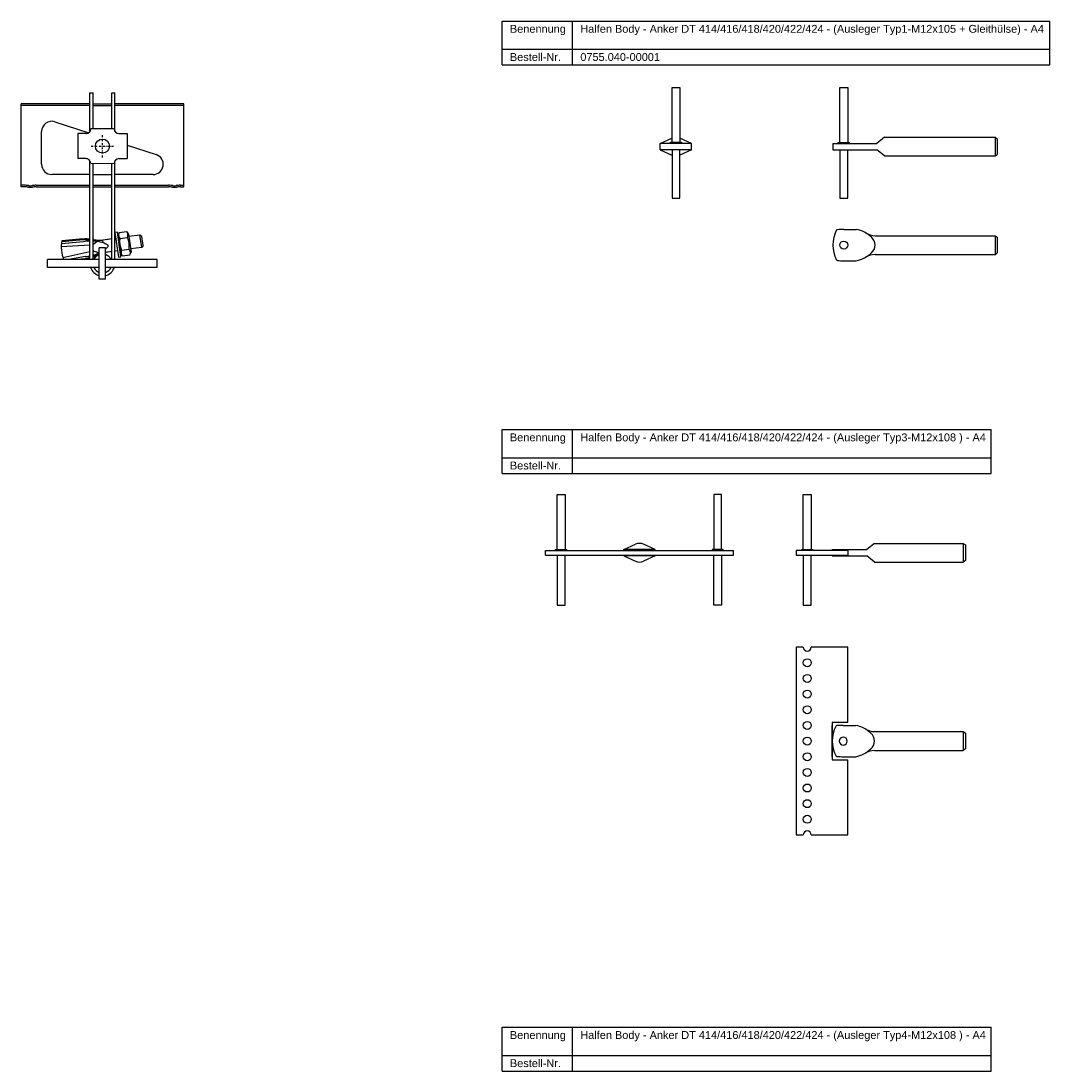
# Model space of a CAD drawing. Header units: millimetres. Extents: x 2245 to 3626, y -1202 to 170.
# Tile 4 of 4: x 2969 to 3626, y -500 to 170. Entities that reach past the tile are written whole.
import ezdxf

# ---------------------------------------------------------------- set-up
doc = ezdxf.new("R2010")
doc.units = ezdxf.units.MM
doc.header["$LTSCALE"] = 10
doc.linetypes.add('STRICHPUNKT2', pattern=[0.5, 0.25, -0.125, 0, -0.125])
doc.layers.add('HALFEN', color=2, linetype='Continuous')
doc.styles.add('ARIAL50', font='ARIAL.TTF', dxfattribs={"height": 5})

msp = doc.modelspace()

# ---------------------------------------------------------------- linework, layer by layer
at = {"layer": 'HALFEN'}
for p, q in [((3275.71, 170.28), (3625.57, 170.28)), ((3275.71, 142.28), (3275.71, 170.28)), ((3320.67, 142.28), (3320.67, 170.28)), ((3625.57, 142.28), (3625.57, 170.28)), ((3275.71, 152.28), (3625.57, 152.28)), ((3275.71, 142.28), (3625.57, 142.28)), ((3384.22, 92.78), (3384.22, 127.78)), ((3384.22, 127.78), (3389.22, 127.78)), ((3389.22, 127.78), (3389.22, 92.78)), ((3491.4, 92.75), (3491.4, 127.75)), ((3491.4, 127.75), (3496.4, 127.75)), ((3496.4, 127.75), (3496.4, 92.75)), ((3012.53, 99.69), (3012.53, 124.36)), ((3012.53, 124.36), (3014.53, 124.36)), ((3014.53, 101.36), (3014.53, 124.36)), ((3026.53, 101.35), (3026.53, 124.36)), ((3026.53, 124.36), (3028.53, 124.36)), ((3028.53, 99.7), (3028.53, 124.36)), ((2968.53, 64.35), (2968.53, 117.35)), ((3012.53, 117.35), (2968.53, 117.35)), ((3012.53, 116.35), (2968.53, 116.35)), ((3014.53, 117.35), (3026.53, 117.35)), ((3014.53, 116.35), (3026.53, 116.35)), ((3072.53, 117.35), (3028.53, 117.35)), ((3072.53, 116.35), (3028.53, 116.35)), ((3072.53, 64.35), (3072.53, 117.35)), ((2990.22, 105.9), (3011.75, 98.9)), ((3028.04, 101.35), (3013.04, 101.36)), ((2981.71, 78.72), (2981.71, 99.72)), ((3004.83, 98.37), (3004.81, 82.37)), ((3010.04, 98.37), (3004.83, 98.37)), ((3031.04, 98.35), (3036.25, 98.35)), ((3036.25, 98.35), (3036.23, 82.35)), ((3376.72, 92.08), (3384.21, 95.53)), ((3396.72, 92.08), (3389.23, 95.53)), ((3519.9, 96.05), (3514.9, 92.05)), ((3519.9, 96.05), (3590.5, 96.05)), ((3590.5, 96.05), (3590.5, 84.05)), ((3590.5, 96.05), (3591.9, 95.05)), ((3591.9, 95.05), (3591.9, 85.05)), ((3036.24, 90.95), (3054.85, 84.9)), ((3376.72, 88.08), (3376.72, 92.08)), ((3396.72, 92.08), (3376.72, 92.08)), ((3396.72, 88.08), (3376.72, 88.08)), ((3376.72, 88.08), (3384.21, 84.63)), ((3383.22, 92.08), (3383.22, 92.78)), ((3383.22, 92.78), (3390.22, 92.78)), ((3384.22, 88.08), (3384.22, 57.08)), ((3389.22, 57.08), (3389.22, 88.08)), ((3396.72, 88.08), (3389.23, 84.63)), ((3390.22, 92.78), (3390.22, 92.08)), ((3396.72, 88.08), (3396.72, 92.08)), ((3486.9, 92.05), (3514.9, 92.05)), ((3486.9, 92.05), (3486.9, 88.05)), ((3486.9, 88.05), (3514.9, 88.05)), ((3490.4, 92.05), (3490.4, 92.75)), ((3490.4, 92.75), (3497.4, 92.75)), ((3491.4, 88.05), (3491.4, 57.05)), ((3496.4, 57.05), (3496.4, 88.05)), ((3497.4, 92.75), (3497.4, 92.05)), ((3519.9, 84.05), (3514.9, 88.05)), ((3010.02, 82.37), (3004.81, 82.37)), ((3012.53, 17.86), (3012.53, 81.01)), ((3028.53, 17.86), (3028.53, 81.02)), ((3031.02, 82.35), (3036.23, 82.35)), ((3519.9, 84.05), (3590.5, 84.05)), ((3590.5, 84.05), (3591.9, 85.05)), ((3013.02, 79.36), (3028.02, 79.35)), ((3014.53, 17.86), (3014.53, 79.36)), ((3026.53, 17.86), (3026.53, 79.35)), ((3012.53, 72.22), (2988.21, 72.22)), ((3014.53, 72.22), (3026.53, 72.22)), ((3052.85, 72.22), (3028.53, 72.22)), ((2970.78, 65.35), (2968.53, 65.35)), ((2970.78, 64.35), (2968.53, 64.35)), ((2978.28, 65.35), (3012.53, 65.35)), ((2978.28, 64.35), (3012.53, 64.35)), ((3014.53, 65.35), (3026.53, 65.35)), ((3014.53, 64.35), (3026.53, 64.35)), ((3028.53, 65.35), (3062.78, 65.35)), ((3028.53, 64.35), (3062.78, 64.35)), ((3070.28, 65.35), (3072.53, 65.35)), ((3070.28, 64.35), (3072.53, 64.35)), ((3384.22, 57.08), (3389.22, 57.08)), ((3491.4, 57.05), (3496.4, 57.05)), ((3030.11, 35.42), (3028.53, 35.2)), ((3028.53, 35.2), (3030.76, 19.36)), ((3032.34, 19.58), (3030.11, 35.42)), ((3031.16, 35.07), (3030.42, 33.25)), ((3031.16, 35.07), (3035.94, 35.75)), ((3035.94, 35.75), (3037.15, 34.19)), ((3037.15, 34.19), (3038.77, 22.7)), ((3044.46, 33.56), (3037.38, 32.56)), ((3045.58, 25.64), (3044.46, 33.56)), ((3045.59, 32.71), (3044.46, 33.56)), ((3493.9, 37.14), (3501.9, 37.14)), ((3012.53, 27.17), (2994.26, 26)), ((3008.37, 29.29), (2994.34, 27.86)), ((3005.92, 30.92), (2994.5, 29.85)), ((3005.98, 30.22), (2994.56, 29.14)), ((3017.58, 29.57), (3014.53, 27.58)), ((3017.58, 29.57), (3014.53, 27.58)), ((3017.58, 29.57), (3014.53, 27.58)), ((3017.58, 29.57), (3014.53, 27.58)), ((3016.56, 29.66), (3017.58, 29.57)), ((3016.56, 29.66), (3017.58, 29.57)), ((3016.56, 29.66), (3017.58, 29.57)), ((3016.56, 29.66), (3017.58, 29.57)), ((3026.53, 31.04), (3020.7, 30.22)), ((3020.92, 28.61), (3020.7, 30.22)), ((3020.94, 28.51), (3020.84, 29.23)), ((3026.53, 31.04), (3023.03, 30.55)), ((3026.53, 31.04), (3023.03, 30.55)), ((3029.06, 31.39), (3028.53, 31.32)), ((3030.4, 33.4), (3032.01, 21.91)), ((3031.68, 31.36), (3036.46, 32.03)), ((3046.43, 26.76), (3045.59, 32.71)), ((3513.91, 33.14), (3590.5, 33.14)), ((3590.5, 33.14), (3590.5, 21.14)), ((3590.5, 33.14), (3591.9, 32.14)), ((3591.9, 32.14), (3591.9, 22.14)), ((3012.53, 22.85), (2995.23, 19.06)), ((3014.53, 23.8), (3014.6, 23.3)), ((3014.53, 23.8), (3014.6, 23.3)), ((3014.53, 23.8), (3014.6, 23.3)), ((3014.53, 23.8), (3014.6, 23.3)), ((3014.6, 23.3), (3014.53, 23.29)), ((3014.6, 23.3), (3014.53, 23.29)), ((3014.6, 23.3), (3014.53, 23.29)), ((3014.6, 23.3), (3014.53, 23.29)), ((3018.03, 22.25), (3014.6, 23.3)), ((3018.03, 22.25), (3014.6, 23.3)), ((3018.03, 22.25), (3014.6, 23.3)), ((3018.53, 22.09), (3014.6, 23.3)), ((3017.68, 21.69), (3018.53, 22.02)), ((3017.68, 21.69), (3018.03, 21.83)), ((3017.68, 21.69), (3018.03, 21.83)), ((3017.68, 21.69), (3018.03, 21.83)), ((3018.53, 5.36), (3018.53, 25.36)), ((3022.53, 25.36), (3018.53, 25.36)), ((3022.53, 25.36), (3018.53, 25.36)), ((3022.53, 5.36), (3022.53, 25.36)), ((3026.53, 22.96), (3022.53, 22.4)), ((3026.53, 22.96), (3023.03, 22.47)), ((3026.53, 22.96), (3023.03, 22.47)), ((3030.18, 23.47), (3028.53, 23.24)), ((3033.25, 20.2), (3032.03, 21.76)), ((3032.73, 23.92), (3037.51, 24.59)), ((3033.25, 20.2), (3038.03, 20.88)), ((3038.03, 20.88), (3038.77, 22.7)), ((3045.58, 25.64), (3038.5, 24.64)), ((3046.43, 26.76), (3045.58, 25.64)), ((3513.91, 21.14), (3590.5, 21.14)), ((3590.5, 21.14), (3591.9, 22.14)), ((3018.53, 17.86), (2985.53, 17.86)), ((2985.53, 12.86), (2985.53, 17.86)), ((3009.71, 19.78), (2998.97, 17.86)), ((3007.67, 18.24), (3005.64, 17.86)), ((3055.53, 17.86), (3022.53, 17.86)), ((3030.76, 19.36), (3032.34, 19.58)), ((3055.53, 12.86), (3055.53, 17.86)), ((3493.9, 17.14), (3501.9, 17.14)), ((3018.53, 12.86), (2985.53, 12.86)), ((3055.53, 12.86), (3022.53, 12.86)), ((3022.53, 5.36), (3018.53, 5.36)), ((3275.71, -90.7), (3588, -90.7)), ((3275.71, -118.7), (3275.71, -90.7)), ((3320.67, -118.7), (3320.67, -90.7)), ((3588, -118.7), (3588, -90.7)), ((3275.71, -108.7), (3588, -108.7)), ((3275.71, -118.7), (3588, -118.7)), ((3310.91, -167.24), (3310.91, -132.24)), ((3310.91, -132.24), (3315.91, -132.24)), ((3315.91, -132.24), (3315.91, -167.24)), ((3415.91, -132.24), (3410.91, -132.24)), ((3410.91, -132.24), (3410.91, -167.24)), ((3415.91, -167.24), (3415.91, -132.24)), ((3468.06, -167.24), (3468.06, -132.24)), ((3468.06, -132.24), (3473.06, -132.24)), ((3473.06, -132.24), (3473.06, -167.24)), ((3309.91, -167.94), (3309.91, -167.24)), ((3309.91, -167.24), (3316.91, -167.24)), ((3316.91, -167.24), (3316.91, -167.94)), ((3353.41, -167.44), (3360.9, -163.99)), ((3353.41, -167.94), (3353.41, -167.44)), ((3373.41, -167.44), (3353.41, -167.44)), ((3373.41, -167.44), (3365.92, -163.99)), ((3373.41, -167.94), (3373.41, -167.44)), ((3416.91, -167.24), (3409.91, -167.24)), ((3409.91, -167.24), (3409.91, -167.94)), ((3416.91, -167.94), (3416.91, -167.24)), ((3467.06, -167.94), (3467.06, -167.24)), ((3467.06, -167.24), (3474.06, -167.24)), ((3474.06, -167.24), (3474.06, -167.94)), ((3486.56, -167.44), (3508.56, -167.44)), ((3486.56, -167.44), (3486.56, -167.94)), ((3513.56, -163.44), (3508.56, -167.44)), ((3513.56, -163.44), (3570.16, -163.44)), ((3570.16, -163.44), (3570.16, -175.44)), ((3570.16, -163.44), (3571.56, -164.44)), ((3571.56, -164.44), (3571.56, -174.44)), ((3303.41, -170.94), (3303.41, -167.94)), ((3303.41, -167.94), (3423.41, -167.94)), ((3303.41, -170.94), (3423.41, -170.94)), ((3310.91, -170.94), (3310.91, -202.94)), ((3315.91, -202.94), (3315.91, -170.94)), ((3353.41, -171.44), (3353.41, -170.94)), ((3373.41, -171.44), (3353.41, -171.44)), ((3353.41, -171.44), (3360.9, -174.89)), ((3373.41, -171.44), (3365.92, -174.89)), ((3373.41, -171.44), (3373.41, -170.94)), ((3410.91, -202.94), (3410.91, -170.94)), ((3415.91, -170.94), (3415.91, -202.94)), ((3423.41, -170.94), (3423.41, -167.94)), ((3496.56, -167.94), (3463.56, -167.94)), ((3463.56, -167.94), (3463.56, -170.94)), ((3463.56, -170.94), (3496.56, -170.94)), ((3468.06, -170.94), (3468.06, -202.94)), ((3473.06, -202.94), (3473.06, -170.94)), ((3486.56, -170.94), (3486.56, -171.44)), ((3486.56, -171.44), (3508.56, -171.44)), ((3496.56, -167.94), (3496.56, -170.94)), ((3513.56, -175.44), (3508.56, -171.44)), ((3513.56, -175.44), (3570.16, -175.44)), ((3571.56, -174.44), (3570.16, -175.44)), ((3310.91, -202.94), (3315.91, -202.94)), ((3415.91, -202.94), (3410.91, -202.94)), ((3468.06, -202.94), (3473.06, -202.94)), ((3468.01, -229.71), (3463.56, -229.71)), ((3463.56, -229.71), (3463.56, -349.71)), ((3496.56, -229.71), (3473.11, -229.71)), ((3496.56, -277.71), (3496.56, -229.71)), ((3486.56, -277.71), (3486.56, -301.71)), ((3486.56, -277.71), (3496.56, -277.71)), ((3486.56, -299.71), (3486.56, -279.71)), ((3493.56, -279.71), (3501.56, -279.71)), ((3513.57, -283.71), (3570.16, -283.71)), ((3570.16, -283.71), (3570.16, -295.71)), ((3570.16, -283.71), (3571.56, -284.71)), ((3571.56, -284.71), (3571.56, -294.71)), ((3571.56, -294.71), (3570.16, -295.71)), ((3486.56, -301.71), (3496.56, -301.71)), ((3493.56, -299.71), (3501.56, -299.71)), ((3496.56, -349.71), (3496.56, -301.71)), ((3513.57, -295.71), (3570.16, -295.71)), ((3463.56, -349.71), (3468.01, -349.71)), ((3473.11, -349.71), (3496.56, -349.71)), ((3275.71, -472.5), (3588, -472.5)), ((3275.71, -500.5), (3275.71, -472.5)), ((3320.67, -500.5), (3320.67, -472.5)), ((3588, -500.5), (3588, -472.5)), ((3275.71, -490.5), (3588, -490.5)), ((3275.71, -500.5), (3588, -500.5))]:
    msp.add_line(p, q, dxfattribs=at)
at = {"layer": 'HALFEN', "color": 1, "linetype": 'STRICHPUNKT2', "ltscale": 0.5}
for p, q in [((3020.53, 83.11), (3020.53, 97.61)), ((3013.28, 90.36), (3027.78, 90.36))]:
    msp.add_line(p, q, dxfattribs=at)
at = {"layer": 'HALFEN'}
for centre, radius in [((3020.53, 90.36), 4.5), ((3493.9, 27.14), 2.55), ((3470.56, -239.71), 2.55), ((3470.56, -249.71), 2.55), ((3470.56, -259.71), 2.55), ((3470.56, -269.71), 2.55), ((3470.56, -279.71), 2.55), ((3470.56, -289.71), 2.55), ((3470.56, -299.71), 2.55), ((3470.56, -309.71), 2.55), ((3470.56, -319.71), 2.55), ((3470.56, -329.71), 2.55), ((3470.56, -339.71), 2.55)]:
    msp.add_circle(centre, radius, dxfattribs=at)
for centre, radius, start, end in [((2988.21, 99.72), 6.5, 72, 180), ((3010.04, 101.37), 3, 269.95559, 359.95559), ((3031.04, 101.35), 3, 179.95559, 269.95559), ((3386.72, 90.08), 6, 114.62432, 114.72996), ((3386.72, 90.08), 6, 65.27004, 65.37568), ((3493.9, 90.05), 6, 114.62432, 114.72996), ((3493.9, 90.05), 6, 65.27004, 65.37568), ((3010.02, 79.37), 3, 359.95559, 89.95559), ((3031.02, 79.35), 3, 89.95559, 179.95559), ((3052.85, 78.72), 6.5, 270, 72), ((3386.72, 90.08), 6, 245.27004, 245.37568), ((3386.72, 90.08), 6, 294.62432, 294.72996), ((3493.9, 90.05), 6, 245.27004, 245.37568), ((3493.9, 90.05), 6, 294.62432, 294.72996), ((2988.21, 78.72), 6.5, 180, 270), ((2970.78, 49.35), 16, 80.36636, 90), ((2970.78, 49.35), 15, 80.36636, 90), ((2974.53, 71.44), 7.41, 260.36636, 279.63364), ((2974.53, 71.44), 6.41, 260.36636, 279.63364), ((2978.28, 49.35), 16, 90, 99.63364), ((2978.28, 49.35), 15, 90, 99.63364), ((3062.78, 49.35), 16, 80.36636, 90), ((3062.78, 49.35), 15, 80.36636, 90), ((3066.53, 71.44), 7.41, 260.36636, 279.63364), ((3066.53, 71.44), 6.41, 260.36636, 279.63364), ((3070.28, 49.35), 16, 90, 99.63364), ((3070.28, 49.35), 15, 90, 99.63364), ((3034.13, 33.6), 3.32, 162.43847, 222.43847), ((3033.49, 33.51), 3.32, 333.56153, 33.56153), ((3507.45, 27.14), 20.55, 153.10667, 206.89333), ((3490.01, 35.98), 1, 95.71948, 153.10667), ((3493.24, 3.76), 33.38, 88.87071, 95.71948), ((3498.43, 18.74), 18.71, 45.68888, 79.34138), ((3514.6, 46.69), 13.57, 240.09537, 267.05052), ((3021.06, 26.23), 26.8, 172.24397, 198.21103), ((3009.93, -11.23), 42.29, 86.47165, 95.44157), ((3010.09, -0.15), 30.65, 85.43459, 97.65576), ((3014.39, -13.98), 43.69, 92.44132, 97.9226), ((3009.93, -11.23), 42.29, 83.07738, 83.75165), ((3009.93, -11.23), 42.29, 83.07738, 83.75165), ((3009.93, -11.23), 42.29, 83.07738, 83.75165), ((3009.93, -11.23), 42.29, 83.07738, 83.75165), ((3010.09, -0.15), 30.65, 63.44584, 81.67144), ((3014.39, -13.98), 43.69, 87.15167, 89.81779), ((3014.39, -13.98), 43.69, 87.15167, 89.81779), ((3014.39, -13.98), 43.69, 87.15167, 89.81779), ((3014.39, -13.98), 43.69, 87.15167, 89.81779), ((3019.76, 50.74), 20.54, 256.67305, 272.61653), ((3010.09, -0.15), 30.65, 63.44584, 65.02826), ((3010.09, -0.15), 30.65, 63.44584, 65.02826), ((3023.62, 26.69), 0.594, 357.93529, 73.26541), ((3023.62, 26.69), 0.594, 357.93529, 73.26541), ((3023.62, 26.69), 0.594, 357.93529, 73.26541), ((3043.91, 29.28), 12.4, 170.38303, 205.61697), ((3025.28, 26.67), 12.4, 350.38303, 25.61697), ((3507.47, 27.14), 6.43, 308.92503, 51.07497), ((3003.57, 63.04), 43.69, 278.0774, 281.83857), ((3003.24, 48.57), 30.65, 291.60765, 299.91754), ((3003.57, 63.04), 43.69, 284.53264, 288.84833), ((3003.57, 63.04), 43.69, 284.53264, 288.84833), ((3003.57, 63.04), 43.69, 284.53264, 288.84833), ((3003.57, 63.04), 43.69, 284.53264, 288.84833), ((3000.03, 59.17), 42.29, 290.04791, 292.92262), ((3000.03, 59.17), 42.29, 290.04791, 292.92262), ((3000.03, 59.17), 42.29, 290.04791, 292.92262), ((3000.03, 59.17), 42.29, 290.04791, 292.92262), ((3020.53, 15.36), 6, 109.47122, 155.37568), ((3026.56, 2.31), 20.54, 113.02649, 119.32695), ((3003.24, 48.57), 30.65, 308.99536, 312.55416), ((3020.53, 15.36), 6, 24.62432, 70.52878), ((3003.24, 48.57), 30.65, 310.20847, 312.55416), ((3003.24, 48.57), 30.65, 310.20847, 312.55416), ((3023.65, 26.49), 0.594, 302.73459, 18.06471), ((3023.65, 26.49), 0.594, 302.73459, 18.06471), ((3023.65, 26.49), 0.594, 302.73459, 18.06471), ((3035.7, 22.44), 3.32, 153.56153, 213.56153), ((3035.06, 22.35), 3.32, 342.43847, 42.43847), ((3498.43, 35.53), 18.71, 280.65862, 314.31112), ((3514.6, 7.58), 13.57, 92.94948, 119.90463), ((3003.24, 48.57), 30.65, 278.34424, 287.63767), ((3000.03, 59.17), 42.29, 282.33498, 287.18811), ((3490.01, 18.29), 1, 206.89333, 264.28052), ((3493.24, 50.51), 33.38, 264.28052, 271.12929), ((3020.53, 15.36), 8, 198.20996, 255.52249), ((3020.53, 15.36), 6, 204.62432, 250.52878), ((3020.53, 15.36), 8, 284.47751, 341.79004), ((3020.53, 15.36), 6, 289.47122, 335.37568), ((3313.41, -169.44), 6, 114.62432, 114.72996), ((3313.41, -169.44), 6, 65.27004, 65.37568), ((3363.41, -169.44), 6, 65.27004, 114.72996), ((3413.41, -169.44), 6, 114.62432, 114.72996), ((3413.41, -169.44), 6, 65.27004, 65.37568), ((3313.41, -169.44), 6, 245.27004, 245.37568), ((3313.41, -169.44), 6, 294.62432, 294.72996), ((3363.41, -169.44), 6, 245.27004, 294.72996), ((3413.41, -169.44), 6, 245.27004, 245.37568), ((3413.41, -169.44), 6, 294.62432, 294.72996), ((3470.56, -229.71), 2.55, 180, 0), ((3507.11, -289.71), 20.55, 153.10667, 206.89333), ((3489.67, -280.86), 1, 95.71948, 153.10667), ((3492.9, -313.09), 33.38, 88.87071, 95.71948), ((3498.1, -298.1), 18.71, 45.68888, 79.34138), ((3493.56, -289.71), 2.55, 90, 270), ((3493.56, -289.71), 2.55, 270, 90), ((3514.27, -270.16), 13.57, 240.09537, 267.05052), ((3507.13, -289.71), 6.43, 308.92503, 51.07497), ((3498.1, -281.32), 18.71, 280.65862, 314.31112), ((3489.67, -298.55), 1, 206.89333, 264.28052), ((3492.9, -266.33), 33.38, 264.28052, 271.12929), ((3514.27, -309.26), 13.57, 92.94948, 119.90463), ((3470.56, -349.71), 2.55, 0, 180)]:
    msp.add_arc(centre, radius, start, end, dxfattribs=at)

# ---------------------------------------------------------------- texts
at = {"layer": 'HALFEN', "style": 'ARIAL50'}
for s, p in [('Benennung', (3280.71, 162.78)), ('Halfen Body - Anker DT 414/416/418/420/422/424 - (Ausleger Typ1-M12x105 + Gleithülse) - A4', (3325.67, 162.78)), ('Bestell-Nr.', (3280.71, 144.78)), ('0755.040-00001', (3325.67, 144.78)), ('Benennung', (3280.71, -98.2)), ('Halfen Body - Anker DT 414/416/418/420/422/424 - (Ausleger Typ3-M12x108 ) - A4', (3325.67, -98.2)), ('Bestell-Nr.', (3280.71, -116.2)), ('Benennung', (3280.71, -480)), ('Halfen Body - Anker DT 414/416/418/420/422/424 - (Ausleger Typ4-M12x108 ) - A4', (3325.67, -480)), ('Bestell-Nr.', (3280.71, -498))]:
    msp.add_text(s, height=5, dxfattribs=at).set_placement(p)

doc.saveas('drawing.dxf')
